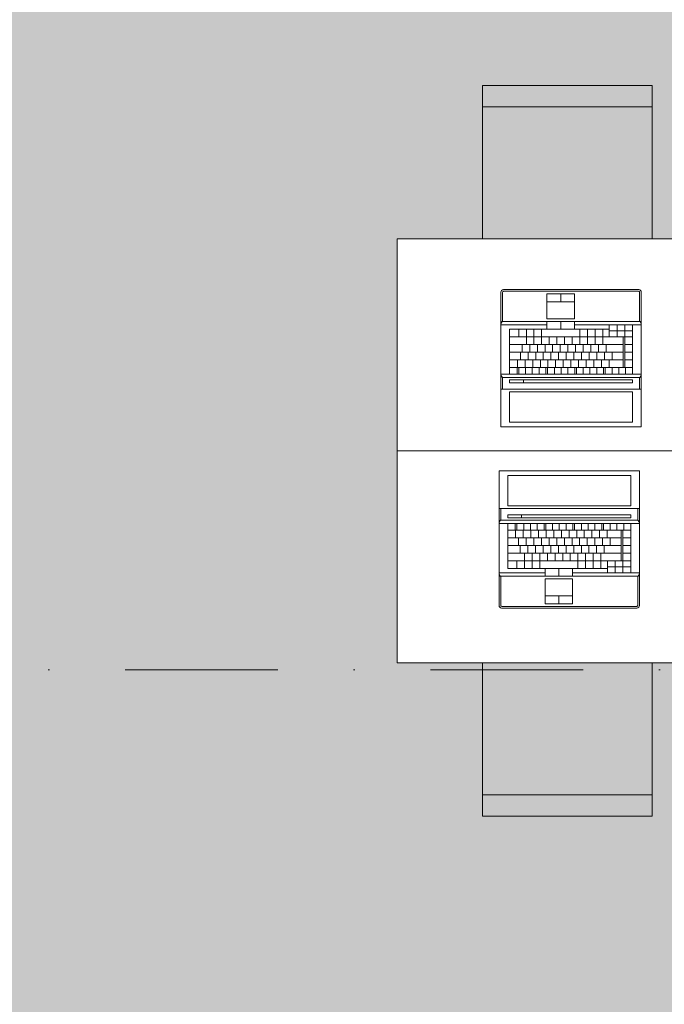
# Model space of a CAD drawing. Header units: millimetres. Extents: x 7523222 to 7678971, y 5352079 to 5786624.
# Tile 47 of 92: x 7566259 to 7567779, y 5769125 to 5771447. Entities that reach past the tile are written whole.
import ezdxf

# ---------------------------------------------------------------- set-up
doc = ezdxf.new("R2010")
doc.units = ezdxf.units.MM
doc.header["$MEASUREMENT"] = 0
doc.linetypes.add('Kropki i Kreski', pattern=[720, 360, -180, 0, -180])
doc.linetypes.add('Wipeout_Contour', pattern=[1000, 0, -1000])
for name, color, linetype in [('840-G Znaczniki PB', 7, 'Continuous'), ('Nowe_2025-08-14 Strefy', 7, 'Continuous'), ('Nowe_299-A Wymiary opisy PB', 7, 'Continuous'), ('Nowe_320-W Umeblowanie', 7, 'Continuous')]:
    doc.layers.add(name, color=color, linetype=linetype)
for name, color, linetype, lineweight, true_color in [('840-G Znaczniki PB_Nr_pióra__85', 7, 'Continuous', 13, 0x80c2ff), ('Nowe_2025-08-14 Strefy_Nr_pióra__234', 7, 'Continuous', 0, 0xe8e8e8), ('Nowe_299-A Wymiary opisy PB_Nr_pióra__45', 7, 'Continuous', 15, 0x40a5ff), ('Nowe_299-A Wymiary opisy PB_Nr_pióra__85', 7, 'Continuous', 13, 0x80c2ff)]:
    doc.layers.add(name, color=color, linetype=linetype, lineweight=lineweight, true_color=true_color)
doc.layers.add('Nowe_299-A Wymiary opisy PB_Nr_pióra__6', color=5, linetype='Continuous', lineweight=13)
doc.layers.add('Nowe_320-W Umeblowanie_Nr_pióra__2', color=8, linetype='Continuous', lineweight=13)
doc.styles.add('STYL_AUTOMATYCZNY_2', font='arial.ttf')
doc.dimstyles.new('STYL_AUTOMATYCZNY__1', dxfattribs={"dimtxt": 200, "dimasz": 95, "dimexe": 0.18, "dimexo": 0.0625, "dimgap": 0, "dimtad": 1, "dimdec": 1, "dimlfac": 0.1, "dimzin": 0, "dimdsep": 46, "dimtxsty": 'STYL_AUTOMATYCZNY_2', "dimblk": 'ARROWHEAD_2', "dimblk1": 'ARROWHEAD_2', "dimblk2": 'ARROWHEAD_2', "dimcen": 0.09, "dimclrd": 256, "dimclre": 256, "dimclrt": 5, "dimadec": 1, "dimazin": 0, "dimtfac": 1, "dimtdec": 4, "dimtmove": 0, "dimatfit": 3, "dimfxl": 0, "dimtolj": 1, "dimtzin": 0, "dimarcsym": 0})
doc.dimstyles.new('STYL_AUTOMATYCZNY__2', dxfattribs={"dimtxt": 200, "dimasz": 95, "dimexe": 0.18, "dimexo": 0.0625, "dimgap": 0, "dimtad": 1, "dimtih": 1, "dimtoh": 1, "dimdec": 1, "dimlfac": 0.1, "dimzin": 0, "dimdsep": 46, "dimtxsty": 'STYL_AUTOMATYCZNY_2', "dimblk": 'ARROWHEAD_2', "dimblk1": 'ARROWHEAD_2', "dimblk2": 'ARROWHEAD_2', "dimcen": 0.09, "dimclrd": 256, "dimclre": 256, "dimclrt": 5, "dimadec": 1, "dimazin": 0, "dimtfac": 1, "dimtdec": 4, "dimtmove": 0, "dimatfit": 3, "dimfxl": 0, "dimtolj": 1, "dimtzin": 0, "dimarcsym": 0})

# ---------------------------------------------------------------- blocks, each defined once
blk = doc.blocks.new('Biblioteka__8', base_point=(7556690.6, 5767524.6))
at = {"color": 254, "linetype": 'Wipeout_Contour', "lineweight": 0, "ltscale": 123630718.2130608}
blk.add_wipeout([(7547543, 5764885.4), (7559957.3, 5761392.5), (7560014.5, 5761595.8), (7563422.9, 5765680.5), (7569072.9, 5765680.5), (7569070.3, 5773058.8), (7565093.2, 5773058.8), (7565093.2, 5776112.5), (7563676.7, 5776112.5), (7563676.7, 5773058.8), (7551520.5, 5773058.8), (7549865, 5773043.1), (7547530.7, 5773043.1)], dxfattribs=at).dxf.layer = 'Nowe_2025-08-14 Strefy'
at = {"layer": 'Nowe_2025-08-14 Strefy_Nr_pióra__234', "linetype": 'Continuous', "lineweight": 0, "true_color": 0xe8e8e8}
h = blk.add_hatch(dxfattribs=at)
h.set_pattern_fill('Posadzka_z_cegieł_na_rąb', color=254, style=0, pattern_type=2)
h.set_pattern_definition([(0, (7555240.84, 5769835.6), (0, 499.98), [333.32, -166.66]), (0, (7555157.5, 5769918.94), (0, 499.98), [333.32, -166.66]), (0, (7555074.2, 5770002.27), (0, 499.98), [333.32, -166.66]), (0, (7554990.85, 5770085.6), (0, 499.98), [333.32, -166.66]), (0, (7554907.5, 5770168.93), (0, 499.98), [333.32, -166.66]), (0, (7554824.2, 5770252.26), (0, 499.98), [333.32, -166.66]), (90, (7555490.83, 5769835.6), (-499.98, 0), [333.32, -166.66]), (90, (7555407.5, 5769918.94), (-499.98, 0), [333.32, -166.66]), (90, (7555324.17, 5770002.27), (-499.98, 0), [333.32, -166.66]), (90, (7555240.84, 5770085.6), (-499.98, 0), [333.32, -166.66]), (90, (7555157.5, 5770168.93), (-499.98, 0), [333.32, -166.66]), (90, (7555074.2, 5770252.26), (-499.98, 0), [333.32, -166.66])])
h.paths.add_polyline_path([(7547543, 5764885.4), (7559957.3, 5761392.5), (7560014.5, 5761595.8), (7563422.9, 5765680.5), (7569072.9, 5765680.5), (7569070.3, 5773058.8), (7565093.2, 5773058.8), (7565093.2, 5776112.5), (7563676.7, 5776112.5), (7563676.7, 5773058.8), (7551520.5, 5773058.8), (7549865, 5773043.1), (7547530.7, 5773043.1)])
blk = doc.blocks.new('Krzesło szkolne 27[11]', base_point=(7567350.9, 5770881.9))
at = {"layer": 'Nowe_320-W Umeblowanie', "linetype": 'Continuous', "lineweight": 0, "true_color": 0xffffff}
blk.add_hatch(color=7, dxfattribs=at).paths.add_polyline_path([(7567350.9, 5770881.9), (7567750.9, 5770881.9), (7567750.9, 5771291.9), (7567350.9, 5771291.9)])
at = {"layer": 'Nowe_320-W Umeblowanie_Nr_pióra__2', "color": 8, "linetype": 'Continuous', "lineweight": 13}
blk.add_line((7567350.9, 5771241.9), (7567750.9, 5771241.9), dxfattribs=at)
at = {"layer": 'Nowe_320-W Umeblowanie_Nr_pióra__2', "color": 8, "linetype": 'Continuous', "lineweight": 13, "flags": 128}
blk.add_lwpolyline([(7567350.9, 5770881.9), (7567750.9, 5770881.9), (7567750.9, 5771291.9), (7567350.9, 5771291.9)], close=True, dxfattribs=at)
blk = doc.blocks.new('Krzesło szkolne 27[12]', base_point=(7567350.9, 5769979.1))
at = {"layer": 'Nowe_320-W Umeblowanie', "linetype": 'Continuous', "lineweight": 0, "true_color": 0xffffff}
blk.add_hatch(color=7, dxfattribs=at).paths.add_polyline_path([(7567350.9, 5769979.1), (7567350.9, 5769569.1), (7567750.9, 5769569.1), (7567750.9, 5769979.1)])
at = {"layer": 'Nowe_320-W Umeblowanie_Nr_pióra__2', "color": 8, "linetype": 'Continuous', "lineweight": 13}
blk.add_line((7567350.9, 5769619.1), (7567750.9, 5769619.1), dxfattribs=at)
at = {"layer": 'Nowe_320-W Umeblowanie_Nr_pióra__2', "color": 8, "linetype": 'Continuous', "lineweight": 13, "flags": 128}
blk.add_lwpolyline([(7567350.9, 5769979.1), (7567750.9, 5769979.1), (7567750.9, 5769569.1), (7567350.9, 5769569.1)], close=True, dxfattribs=at)
blk = doc.blocks.new('Biurko szkolne 27[49]', base_point=(7567984.8, 5770930.5))
at = {"color": 254, "linetype": 'Wipeout_Contour', "lineweight": 0, "ltscale": 38067061.64199864}
blk.add_wipeout([(7567984.8, 5770930.5), (7567149.2, 5770930.5), (7567149.2, 5770430.5), (7567984.8, 5770430.5)], dxfattribs=at).dxf.layer = 'Nowe_320-W Umeblowanie'
at = {"layer": 'Nowe_320-W Umeblowanie_Nr_pióra__2', "color": 8, "linetype": 'Continuous', "lineweight": 13, "flags": 128}
blk.add_lwpolyline([(7567984.8, 5770930.5), (7567149.2, 5770930.5), (7567149.2, 5770430.5), (7567984.8, 5770430.5)], close=True, dxfattribs=at)
blk = doc.blocks.new('Biurko szkolne 27[50]', base_point=(7567984.8, 5769930.5))
at = {"color": 254, "linetype": 'Wipeout_Contour', "lineweight": 0, "ltscale": 38065848.93532638}
blk.add_wipeout([(7567984.8, 5769930.5), (7567984.8, 5770430.5), (7567149.2, 5770430.5), (7567149.2, 5769930.5)], dxfattribs=at).dxf.layer = 'Nowe_320-W Umeblowanie'
at = {"layer": 'Nowe_320-W Umeblowanie_Nr_pióra__2', "color": 8, "linetype": 'Continuous', "lineweight": 13, "flags": 128}
blk.add_lwpolyline([(7567984.8, 5769930.5), (7567149.2, 5769930.5), (7567149.2, 5770430.5), (7567984.8, 5770430.5)], close=True, dxfattribs=at)
blk = doc.blocks.new('Laptop 27[51]', base_point=(7567389.8, 5770059.8))
at = {"color": 254, "linetype": 'Wipeout_Contour', "lineweight": 0, "ltscale": 114196962.6491451}
blk.add_wipeout([(7567389.8, 5770065.8), (7567389.8, 5770065.8), (7567391.5, 5770061.5), (7567395.8, 5770059.8), (7567395.8, 5770059.8), (7567714.8, 5770059.8), (7567714.8, 5770059.8), (7567719, 5770061.5), (7567720.8, 5770065.8), (7567720.8, 5770065.8), (7567720.8, 5770383.2), (7567389.8, 5770383.2)], dxfattribs=at).dxf.layer = 'Nowe_320-W Umeblowanie'
at = {"layer": 'Nowe_320-W Umeblowanie_Nr_pióra__2', "color": 8, "linetype": 'Continuous', "lineweight": 13}
for p, q in [((7567389.8, 5770382.8), (7567389.8, 5770383.1)), ((7567720.8, 5770383.1), (7567389.8, 5770383.1)), ((7567389.8, 5770381.8), (7567389.8, 5770382.8)), ((7567389.8, 5770380.5), (7567389.8, 5770381.8)), ((7567389.8, 5770379), (7567389.8, 5770380.5)), ((7567389.8, 5770377.4), (7567389.8, 5770379)), ((7567389.8, 5770376.2), (7567389.8, 5770377.4)), ((7567389.8, 5770375.4), (7567389.8, 5770376.2)), ((7567389.8, 5770065.8), (7567389.8, 5770375.4)), ((7567410.3, 5770372.3), (7567700.3, 5770372.3)), ((7567410.3, 5770300.5), (7567410.3, 5770372.3)), ((7567700.3, 5770372.3), (7567700.3, 5770300.5)), ((7567720.8, 5770382.8), (7567720.8, 5770383.1)), ((7567720.8, 5770381.8), (7567720.8, 5770382.8)), ((7567720.8, 5770380.5), (7567720.8, 5770381.8)), ((7567720.8, 5770379), (7567720.8, 5770380.5)), ((7567720.8, 5770377.4), (7567720.8, 5770379)), ((7567720.8, 5770376.2), (7567720.8, 5770377.4)), ((7567720.8, 5770375.4), (7567720.8, 5770376.2)), ((7567720.8, 5770065.8), (7567720.8, 5770375.4)), ((7567720.8, 5770294.8), (7567389.8, 5770294.8)), ((7567393.8, 5770294.8), (7567393.8, 5770266.8)), ((7567700.3, 5770300.5), (7567410.3, 5770300.5)), ((7567716.8, 5770266.8), (7567716.8, 5770294.8)), ((7567410.3, 5770279.8), (7567700.3, 5770279.8)), ((7567410.3, 5770272.8), (7567410.3, 5770279.8)), ((7567700.3, 5770272.8), (7567410.3, 5770272.8)), ((7567442.8, 5770272.8), (7567442.8, 5770279.8)), ((7567700.3, 5770279.8), (7567700.3, 5770272.8)), ((7567389.8, 5770259.6), (7567391, 5770264.1)), ((7567389.8, 5770258.8), (7567389.8, 5770259.6)), ((7567389.8, 5770258.8), (7567410.3, 5770258.8)), ((7567391, 5770264.1), (7567392.4, 5770266.5)), ((7567393.2, 5770266.8), (7567392.4, 5770266.5)), ((7567716.8, 5770266.8), (7567393.2, 5770266.8)), ((7567410.3, 5770258.8), (7567700.3, 5770258.8)), ((7567410.3, 5770152.8), (7567410.3, 5770258.8)), ((7567427.8, 5770243.3), (7567427.8, 5770258.8)), ((7567431.8, 5770243.3), (7567431.8, 5770258.8)), ((7567447.8, 5770243.3), (7567447.8, 5770258.8)), ((7567463.8, 5770243.3), (7567463.8, 5770258.8)), ((7567479.8, 5770243.3), (7567479.8, 5770258.8)), ((7567495.8, 5770243.3), (7567495.8, 5770258.8)), ((7567499.8, 5770243.3), (7567499.8, 5770258.8)), ((7567515.8, 5770243.3), (7567515.8, 5770258.8)), ((7567531.8, 5770243.3), (7567531.8, 5770258.8)), ((7567547.8, 5770243.3), (7567547.8, 5770258.8)), ((7567563.8, 5770243.3), (7567563.8, 5770258.8)), ((7567567.8, 5770243.3), (7567567.8, 5770258.8)), ((7567583.8, 5770243.3), (7567583.8, 5770258.8)), ((7567599.8, 5770243.3), (7567599.8, 5770258.8)), ((7567615.8, 5770243.3), (7567615.8, 5770258.8)), ((7567631.8, 5770243.3), (7567631.8, 5770258.8)), ((7567635.8, 5770243.3), (7567635.8, 5770258.8)), ((7567651.8, 5770243.3), (7567651.8, 5770258.8)), ((7567667.8, 5770243.3), (7567667.8, 5770258.8)), ((7567683.8, 5770243.3), (7567683.8, 5770258.8)), ((7567700.3, 5770258.8), (7567720.8, 5770258.8)), ((7567700.3, 5770258.8), (7567700.3, 5770142.8)), ((7567717.3, 5770266.8), (7567718.1, 5770266.5)), ((7567718.1, 5770266.5), (7567719.6, 5770264.1)), ((7567719.6, 5770264.1), (7567720.7, 5770259.6)), ((7567720.8, 5770258.8), (7567720.7, 5770259.6)), ((7567410.3, 5770243.3), (7567700.3, 5770243.3)), ((7567410.3, 5770225.3), (7567677.8, 5770225.3)), ((7567428.8, 5770225.3), (7567428.8, 5770243.3)), ((7567435.8, 5770207.3), (7567435.8, 5770225.3)), ((7567446.8, 5770225.3), (7567446.8, 5770243.3)), ((7567453.8, 5770207.3), (7567453.8, 5770225.3)), ((7567464.8, 5770225.3), (7567464.8, 5770243.3)), ((7567471.8, 5770207.3), (7567471.8, 5770225.3)), ((7567482.8, 5770225.3), (7567482.8, 5770243.3)), ((7567489.8, 5770207.3), (7567489.8, 5770225.3)), ((7567500.8, 5770225.3), (7567500.8, 5770243.3)), ((7567507.8, 5770207.3), (7567507.8, 5770225.3)), ((7567518.8, 5770225.3), (7567518.8, 5770243.3)), ((7567525.8, 5770207.3), (7567525.8, 5770225.3)), ((7567536.8, 5770225.3), (7567536.8, 5770243.3)), ((7567543.8, 5770207.3), (7567543.8, 5770225.3)), ((7567554.8, 5770225.3), (7567554.8, 5770243.3)), ((7567561.8, 5770207.3), (7567561.8, 5770225.3)), ((7567572.8, 5770225.3), (7567572.8, 5770243.3)), ((7567579.8, 5770207.3), (7567579.8, 5770225.3)), ((7567590.8, 5770225.3), (7567590.8, 5770243.3)), ((7567597.8, 5770207.3), (7567597.8, 5770225.3)), ((7567608.8, 5770225.3), (7567608.8, 5770243.3)), ((7567615.8, 5770207.3), (7567615.8, 5770225.3)), ((7567626.8, 5770225.3), (7567626.8, 5770243.3)), ((7567633.8, 5770207.3), (7567633.8, 5770225.3)), ((7567644.8, 5770225.3), (7567644.8, 5770243.3)), ((7567651.8, 5770207.3), (7567651.8, 5770225.3)), ((7567677.8, 5770171.3), (7567677.8, 5770243.3)), ((7567681.8, 5770171.3), (7567681.8, 5770243.3)), ((7567681.8, 5770225.3), (7567700.3, 5770225.3)), ((7567410.3, 5770207.3), (7567677.8, 5770207.3)), ((7567439.8, 5770189.3), (7567439.8, 5770207.3)), ((7567457.8, 5770189.3), (7567457.8, 5770207.3)), ((7567475.8, 5770189.3), (7567475.8, 5770207.3)), ((7567493.8, 5770189.3), (7567493.8, 5770207.3)), ((7567511.8, 5770189.3), (7567511.8, 5770207.3)), ((7567529.8, 5770189.3), (7567529.8, 5770207.3)), ((7567547.8, 5770189.3), (7567547.8, 5770207.3)), ((7567565.8, 5770189.3), (7567565.8, 5770207.3)), ((7567583.8, 5770189.3), (7567583.8, 5770207.3)), ((7567601.8, 5770189.3), (7567601.8, 5770207.3)), ((7567619.8, 5770189.3), (7567619.8, 5770207.3)), ((7567637.8, 5770189.3), (7567637.8, 5770207.3)), ((7567681.8, 5770207.3), (7567700.3, 5770207.3)), ((7567410.3, 5770189.3), (7567677.8, 5770189.3)), ((7567449.8, 5770152.8), (7567449.8, 5770189.3)), ((7567467.8, 5770152.8), (7567467.8, 5770189.3)), ((7567485.8, 5770152.8), (7567485.8, 5770189.3)), ((7567503.8, 5770171.3), (7567503.8, 5770189.3)), ((7567521.8, 5770171.3), (7567521.8, 5770189.3)), ((7567539.8, 5770171.3), (7567539.8, 5770189.3)), ((7567557.8, 5770171.3), (7567557.8, 5770189.3)), ((7567575.8, 5770152.8), (7567575.8, 5770189.3)), ((7567593.8, 5770152.8), (7567593.8, 5770189.3)), ((7567611.8, 5770152.8), (7567611.8, 5770189.3)), ((7567629.8, 5770152.8), (7567629.8, 5770189.3)), ((7567681.8, 5770189.3), (7567700.3, 5770189.3)), ((7567410.3, 5770171.3), (7567700.3, 5770171.3)), ((7567645.3, 5770152.8), (7567410.3, 5770152.8)), ((7567431.8, 5770152.8), (7567431.8, 5770171.3)), ((7567498.3, 5770142.8), (7567498.3, 5770152.8)), ((7567530.8, 5770134.8), (7567530.8, 5770152.8)), ((7567563.3, 5770152.8), (7567563.3, 5770142.8)), ((7567645.3, 5770171.3), (7567645.3, 5770142.8)), ((7567645.3, 5770157.3), (7567700.3, 5770157.3)), ((7567645.3, 5770142.8), (7567645.3, 5770152.8)), ((7567663.8, 5770142.8), (7567663.8, 5770171.3)), ((7567681.8, 5770142.8), (7567681.8, 5770171.3)), ((7567389.8, 5770142.8), (7567498.3, 5770142.8)), ((7567389.8, 5770142.8), (7567389.8, 5770141.9)), ((7567389.8, 5770141.9), (7567391, 5770137.5)), ((7567391, 5770137.5), (7567392.4, 5770135.1)), ((7567392.4, 5770135.1), (7567393.2, 5770134.8)), ((7567393.2, 5770134.8), (7567498.3, 5770134.8)), ((7567393.8, 5770134.8), (7567393.8, 5770066.2)), ((7567498.3, 5770142.8), (7567498.3, 5770134.8)), ((7567563.3, 5770134.8), (7567498.3, 5770134.8)), ((7567498.3, 5770128.8), (7567498.3, 5770069.8)), ((7567563.3, 5770128.8), (7567498.3, 5770128.8)), ((7567563.3, 5770142.8), (7567645.3, 5770142.8)), ((7567563.3, 5770142.8), (7567563.3, 5770134.8)), ((7567563.3, 5770134.8), (7567717.3, 5770134.8)), ((7567563.3, 5770069.8), (7567563.3, 5770128.8)), ((7567700.3, 5770142.8), (7567645.3, 5770142.8)), ((7567700.3, 5770142.8), (7567720.8, 5770142.8)), ((7567716.8, 5770066.2), (7567716.8, 5770134.8)), ((7567717.3, 5770134.8), (7567718.1, 5770135.1)), ((7567718.1, 5770135.1), (7567719.6, 5770137.5)), ((7567719.6, 5770137.5), (7567720.7, 5770141.9)), ((7567720.7, 5770141.9), (7567720.8, 5770142.8)), ((7567563.3, 5770088.3), (7567498.3, 5770088.3)), ((7567530.8, 5770088.3), (7567530.8, 5770069.8)), ((7567389.8, 5770065.8), (7567390.2, 5770063.5)), ((7567390.2, 5770063.5), (7567391.5, 5770061.5)), ((7567391.5, 5770061.5), (7567393.5, 5770060.2)), ((7567393.5, 5770060.2), (7567395.8, 5770059.8)), ((7567393.8, 5770066.2), (7567394, 5770065)), ((7567394, 5770065), (7567394.4, 5770064.4)), ((7567394.4, 5770064.4), (7567395, 5770064)), ((7567395, 5770064), (7567396.2, 5770063.8)), ((7567395.8, 5770059.8), (7567714.8, 5770059.8)), ((7567396.2, 5770063.8), (7567714.4, 5770063.8)), ((7567498.3, 5770069.8), (7567563.3, 5770069.8)), ((7567714.4, 5770063.8), (7567715.5, 5770064)), ((7567714.8, 5770059.8), (7567717.1, 5770060.2)), ((7567715.5, 5770064), (7567716.1, 5770064.4)), ((7567716.1, 5770064.4), (7567716.5, 5770065)), ((7567716.5, 5770065), (7567716.8, 5770066.2)), ((7567717.1, 5770060.2), (7567719, 5770061.5)), ((7567719, 5770061.5), (7567720.3, 5770063.5)), ((7567720.3, 5770063.5), (7567720.8, 5770065.8))]:
    blk.add_line(p, q, dxfattribs=at)
blk = doc.blocks.new('Laptop 27[52]', base_point=(7567394.1, 5770810.6))
at = {"color": 254, "linetype": 'Wipeout_Contour', "lineweight": 0, "ltscale": 114201653.8258097}
blk.add_wipeout([(7567394.1, 5770804.6), (7567394.1, 5770487.2), (7567725.1, 5770487.2), (7567725.1, 5770804.6), (7567725.1, 5770804.6), (7567723.3, 5770808.8), (7567719.1, 5770810.6), (7567719.1, 5770810.6), (7567400.1, 5770810.6), (7567400.1, 5770810.6), (7567395.8, 5770808.8)], dxfattribs=at).dxf.layer = 'Nowe_320-W Umeblowanie'
at = {"layer": 'Nowe_320-W Umeblowanie_Nr_pióra__2', "color": 8, "linetype": 'Continuous', "lineweight": 13}
for p, q in [((7567394.1, 5770804.6), (7567394.5, 5770806.9)), ((7567394.1, 5770804.6), (7567394.1, 5770494.9)), ((7567394.5, 5770806.9), (7567395.8, 5770808.8)), ((7567395.8, 5770808.8), (7567397.8, 5770810.1)), ((7567397.8, 5770810.1), (7567400.1, 5770810.6)), ((7567398.1, 5770804.2), (7567398.3, 5770805.3)), ((7567398.1, 5770735.6), (7567398.1, 5770804.2)), ((7567398.3, 5770805.3), (7567398.7, 5770805.9)), ((7567398.7, 5770805.9), (7567399.3, 5770806.3)), ((7567399.3, 5770806.3), (7567400.5, 5770806.6)), ((7567400.1, 5770810.6), (7567719.1, 5770810.6)), ((7567400.5, 5770806.6), (7567718.7, 5770806.6)), ((7567718.7, 5770806.6), (7567719.8, 5770806.3)), ((7567719.1, 5770810.6), (7567721.4, 5770810.1)), ((7567719.8, 5770806.3), (7567720.4, 5770805.9)), ((7567720.4, 5770805.9), (7567720.8, 5770805.3)), ((7567720.8, 5770805.3), (7567721.1, 5770804.2)), ((7567721.1, 5770804.2), (7567721.1, 5770735.6)), ((7567721.4, 5770810.1), (7567723.3, 5770808.8)), ((7567723.3, 5770808.8), (7567724.6, 5770806.9)), ((7567724.6, 5770806.9), (7567725.1, 5770804.6)), ((7567725.1, 5770804.6), (7567725.1, 5770494.9)), ((7567502.6, 5770741.6), (7567502.6, 5770800.6)), ((7567502.6, 5770800.6), (7567567.6, 5770800.6)), ((7567567.6, 5770782.1), (7567502.6, 5770782.1)), ((7567535.1, 5770782.1), (7567535.1, 5770800.6)), ((7567567.6, 5770800.6), (7567567.6, 5770741.6)), ((7567394.2, 5770728.5), (7567395.3, 5770732.9)), ((7567395.3, 5770732.9), (7567396.7, 5770735.3)), ((7567396.7, 5770735.3), (7567397.5, 5770735.6)), ((7567397.5, 5770735.6), (7567502.6, 5770735.6)), ((7567567.6, 5770741.6), (7567502.6, 5770741.6)), ((7567502.6, 5770727.6), (7567502.6, 5770735.6)), ((7567567.6, 5770735.6), (7567502.6, 5770735.6)), ((7567535.1, 5770735.6), (7567535.1, 5770717.6)), ((7567567.6, 5770727.6), (7567567.6, 5770735.6)), ((7567567.6, 5770735.6), (7567721.7, 5770735.6)), ((7567721.7, 5770735.6), (7567722.4, 5770735.3)), ((7567722.4, 5770735.3), (7567723.9, 5770732.9)), ((7567723.9, 5770732.9), (7567725, 5770728.5)), ((7567394.1, 5770727.6), (7567394.2, 5770728.5)), ((7567394.1, 5770727.6), (7567502.6, 5770727.6)), ((7567649.6, 5770717.6), (7567414.6, 5770717.6)), ((7567414.6, 5770717.6), (7567414.6, 5770611.6)), ((7567436.1, 5770717.6), (7567436.1, 5770699.1)), ((7567454.1, 5770717.6), (7567454.1, 5770681.1)), ((7567472.1, 5770717.6), (7567472.1, 5770681.1)), ((7567490.1, 5770717.6), (7567490.1, 5770681.1)), ((7567502.6, 5770727.6), (7567502.6, 5770717.6)), ((7567567.6, 5770727.6), (7567649.6, 5770727.6)), ((7567567.6, 5770717.6), (7567567.6, 5770727.6)), ((7567580.1, 5770717.6), (7567580.1, 5770681.1)), ((7567598.1, 5770717.6), (7567598.1, 5770681.1)), ((7567616.1, 5770717.6), (7567616.1, 5770681.1)), ((7567634.1, 5770717.6), (7567634.1, 5770681.1)), ((7567704.6, 5770727.6), (7567649.6, 5770727.6)), ((7567649.6, 5770727.6), (7567649.6, 5770717.6)), ((7567649.6, 5770699.1), (7567649.6, 5770727.6)), ((7567649.6, 5770713.1), (7567704.6, 5770713.1)), ((7567668.1, 5770727.6), (7567668.1, 5770699.1)), ((7567686.1, 5770727.6), (7567686.1, 5770699.1)), ((7567704.6, 5770611.6), (7567704.6, 5770727.6)), ((7567704.6, 5770727.6), (7567725.1, 5770727.6)), ((7567725, 5770728.5), (7567725.1, 5770727.6)), ((7567414.6, 5770699.1), (7567704.6, 5770699.1)), ((7567508.1, 5770699.1), (7567508.1, 5770681.1)), ((7567526.1, 5770699.1), (7567526.1, 5770681.1)), ((7567544.1, 5770699.1), (7567544.1, 5770681.1)), ((7567562.1, 5770699.1), (7567562.1, 5770681.1)), ((7567682.1, 5770699.1), (7567682.1, 5770627.1)), ((7567686.1, 5770699.1), (7567686.1, 5770627.1)), ((7567414.6, 5770681.1), (7567682.1, 5770681.1)), ((7567414.6, 5770663.1), (7567682.1, 5770663.1)), ((7567440.1, 5770663.1), (7567440.1, 5770645.1)), ((7567444.1, 5770681.1), (7567444.1, 5770663.1)), ((7567458.1, 5770663.1), (7567458.1, 5770645.1)), ((7567462.1, 5770681.1), (7567462.1, 5770663.1)), ((7567476.1, 5770663.1), (7567476.1, 5770645.1)), ((7567480.1, 5770681.1), (7567480.1, 5770663.1)), ((7567494.1, 5770663.1), (7567494.1, 5770645.1)), ((7567498.1, 5770681.1), (7567498.1, 5770663.1)), ((7567512.1, 5770663.1), (7567512.1, 5770645.1)), ((7567516.1, 5770681.1), (7567516.1, 5770663.1)), ((7567530.1, 5770663.1), (7567530.1, 5770645.1)), ((7567534.1, 5770681.1), (7567534.1, 5770663.1)), ((7567548.1, 5770663.1), (7567548.1, 5770645.1)), ((7567552.1, 5770681.1), (7567552.1, 5770663.1)), ((7567566.1, 5770663.1), (7567566.1, 5770645.1)), ((7567570.1, 5770681.1), (7567570.1, 5770663.1)), ((7567584.1, 5770663.1), (7567584.1, 5770645.1)), ((7567588.1, 5770681.1), (7567588.1, 5770663.1)), ((7567602.1, 5770663.1), (7567602.1, 5770645.1)), ((7567606.1, 5770681.1), (7567606.1, 5770663.1)), ((7567620.1, 5770663.1), (7567620.1, 5770645.1)), ((7567624.1, 5770681.1), (7567624.1, 5770663.1)), ((7567638.1, 5770663.1), (7567638.1, 5770645.1)), ((7567642.1, 5770681.1), (7567642.1, 5770663.1)), ((7567656.1, 5770663.1), (7567656.1, 5770645.1)), ((7567686.1, 5770681.1), (7567704.6, 5770681.1)), ((7567686.1, 5770663.1), (7567704.6, 5770663.1)), ((7567414.6, 5770645.1), (7567682.1, 5770645.1)), ((7567433.1, 5770645.1), (7567433.1, 5770627.1)), ((7567451.1, 5770645.1), (7567451.1, 5770627.1)), ((7567469.1, 5770645.1), (7567469.1, 5770627.1)), ((7567487.1, 5770645.1), (7567487.1, 5770627.1)), ((7567505.1, 5770645.1), (7567505.1, 5770627.1)), ((7567523.1, 5770645.1), (7567523.1, 5770627.1)), ((7567541.1, 5770645.1), (7567541.1, 5770627.1)), ((7567559.1, 5770645.1), (7567559.1, 5770627.1)), ((7567577.1, 5770645.1), (7567577.1, 5770627.1)), ((7567595.1, 5770645.1), (7567595.1, 5770627.1)), ((7567613.1, 5770645.1), (7567613.1, 5770627.1)), ((7567631.1, 5770645.1), (7567631.1, 5770627.1)), ((7567649.1, 5770645.1), (7567649.1, 5770627.1)), ((7567686.1, 5770645.1), (7567704.6, 5770645.1)), ((7567414.6, 5770627.1), (7567704.6, 5770627.1)), ((7567432.1, 5770627.1), (7567432.1, 5770611.6)), ((7567436.1, 5770627.1), (7567436.1, 5770611.6)), ((7567452.1, 5770627.1), (7567452.1, 5770611.6)), ((7567468.1, 5770627.1), (7567468.1, 5770611.6)), ((7567484.1, 5770627.1), (7567484.1, 5770611.6)), ((7567500.1, 5770627.1), (7567500.1, 5770611.6)), ((7567504.1, 5770627.1), (7567504.1, 5770611.6)), ((7567520.1, 5770627.1), (7567520.1, 5770611.6)), ((7567536.1, 5770627.1), (7567536.1, 5770611.6)), ((7567552.1, 5770627.1), (7567552.1, 5770611.6)), ((7567568.1, 5770627.1), (7567568.1, 5770611.6)), ((7567572.1, 5770627.1), (7567572.1, 5770611.6)), ((7567588.1, 5770627.1), (7567588.1, 5770611.6)), ((7567604.1, 5770627.1), (7567604.1, 5770611.6)), ((7567620.1, 5770627.1), (7567620.1, 5770611.6)), ((7567636.1, 5770627.1), (7567636.1, 5770611.6)), ((7567640.1, 5770627.1), (7567640.1, 5770611.6)), ((7567656.1, 5770627.1), (7567656.1, 5770611.6)), ((7567672.1, 5770627.1), (7567672.1, 5770611.6)), ((7567688.1, 5770627.1), (7567688.1, 5770611.6)), ((7567394.1, 5770611.6), (7567414.6, 5770611.6)), ((7567394.1, 5770611.6), (7567394.2, 5770610.7)), ((7567394.2, 5770610.7), (7567395.3, 5770606.3)), ((7567395.3, 5770606.3), (7567396.7, 5770603.9)), ((7567397.5, 5770603.6), (7567396.7, 5770603.9)), ((7567721.1, 5770603.6), (7567397.5, 5770603.6)), ((7567398.1, 5770575.6), (7567398.1, 5770603.6)), ((7567414.6, 5770611.6), (7567704.6, 5770611.6)), ((7567414.6, 5770597.6), (7567414.6, 5770590.6)), ((7567704.6, 5770597.6), (7567414.6, 5770597.6)), ((7567447.1, 5770597.6), (7567447.1, 5770590.6)), ((7567704.6, 5770611.6), (7567725.1, 5770611.6)), ((7567704.6, 5770590.6), (7567704.6, 5770597.6)), ((7567721.1, 5770603.6), (7567721.1, 5770575.6)), ((7567721.7, 5770603.6), (7567722.4, 5770603.9)), ((7567722.4, 5770603.9), (7567723.9, 5770606.3)), ((7567723.9, 5770606.3), (7567725, 5770610.7)), ((7567725.1, 5770611.6), (7567725, 5770610.7)), ((7567725.1, 5770575.6), (7567394.1, 5770575.6)), ((7567414.6, 5770590.6), (7567704.6, 5770590.6)), ((7567704.6, 5770569.8), (7567414.6, 5770569.8)), ((7567414.6, 5770569.8), (7567414.6, 5770498)), ((7567704.6, 5770498), (7567704.6, 5770569.8)), ((7567394.1, 5770494.9), (7567394.1, 5770494.1)), ((7567394.1, 5770494.1), (7567394.1, 5770492.9)), ((7567394.1, 5770492.9), (7567394.1, 5770491.4)), ((7567394.1, 5770491.4), (7567394.1, 5770489.8)), ((7567394.1, 5770489.8), (7567394.1, 5770488.5)), ((7567394.1, 5770488.5), (7567394.1, 5770487.6)), ((7567394.1, 5770487.6), (7567394.1, 5770487.2)), ((7567725.1, 5770487.2), (7567394.1, 5770487.2)), ((7567414.6, 5770498), (7567704.6, 5770498)), ((7567725.1, 5770494.9), (7567725.1, 5770494.1)), ((7567725.1, 5770494.1), (7567725.1, 5770492.9)), ((7567725.1, 5770492.9), (7567725.1, 5770491.4)), ((7567725.1, 5770491.4), (7567725.1, 5770489.8)), ((7567725.1, 5770489.8), (7567725.1, 5770488.5)), ((7567725.1, 5770488.5), (7567725.1, 5770487.6)), ((7567725.1, 5770487.6), (7567725.1, 5770487.2))]:
    blk.add_line(p, q, dxfattribs=at)
blk = doc.blocks.new('*D278', base_point=(6982742.1, 5361781.8))
at = {"layer": 'Nowe_299-A Wymiary opisy PB_Nr_pióra__45', "color": 161, "linetype": 'Continuous', "lineweight": 15, "true_color": 0x40a5ff}
for p, q in [((7524916.3, 5758993), (7524844.1, 5758868)), ((7569194.2, 5758868), (7569266.4, 5758993))]:
    blk.add_line(p, q, dxfattribs=at)
at = {"layer": 'Nowe_299-A Wymiary opisy PB_Nr_pióra__85', "color": 151, "linetype": 'Continuous', "lineweight": 13, "true_color": 0x80c2ff}
for p, q in [((7524880.2, 5758836.7), (7524880.2, 5759024.2)), ((7569230.3, 5758836.7), (7569230.3, 5759024.2)), ((7524819, 5758930.5), (7524880.2, 5758930.5)), ((7524880.2, 5758930.5), (7569230.3, 5758930.5)), ((7569230.3, 5758930.5), (7569291.4, 5758930.5))]:
    blk.add_line(p, q, dxfattribs=at)
at = {"layer": 'Nowe_299-A Wymiary opisy PB_Nr_pióra__6', "color": 5, "lineweight": 13, "insert": (7546712, 5758970.5), "char_height": 200, "attachment_point": 7, "style": 'STYL_AUTOMATYCZNY_2'}
blk.add_mtext('\\A1;{\\pql;\\fArial|b0|i0|c238|p0;\\W1.000000;4\xa0435}', dxfattribs=at)
blk = doc.blocks.new('ARROWHEAD_2')
at = {"color": 0, "linetype": 'Continuous', "lineweight": 0}
for p, q in [((-0.378, -0.655), (0.378, 0.655)), ((0, 0), (-1, 0))]:
    blk.add_line(p, q, dxfattribs=at)
blk = doc.blocks.new('*D302', base_point=(6982742.1, 5361781.8))
at = {"layer": 'Nowe_299-A Wymiary opisy PB_Nr_pióra__45', "color": 161, "linetype": 'Continuous', "lineweight": 15, "true_color": 0x40a5ff}
for p, q in [((7563596.8, 5781305.8), (7563524.7, 5781180.8)), ((7568884.2, 5781180.8), (7568956.4, 5781305.8))]:
    blk.add_line(p, q, dxfattribs=at)
at = {"layer": 'Nowe_299-A Wymiary opisy PB_Nr_pióra__85', "color": 151, "linetype": 'Continuous', "lineweight": 13, "true_color": 0x80c2ff}
for p, q in [((7563560.7, 5781149.5), (7563560.7, 5781337)), ((7568920.3, 5781149.5), (7568920.3, 5781337)), ((7563560.7, 5781243.3), (7568920.3, 5781243.3)), ((7568920.3, 5781243.3), (7568981.4, 5781243.3))]:
    blk.add_line(p, q, dxfattribs=at)
at = {"layer": 'Nowe_299-A Wymiary opisy PB_Nr_pióra__6', "color": 5, "lineweight": 13, "insert": (7566011.7, 5781283.3), "char_height": 200, "attachment_point": 7, "style": 'STYL_AUTOMATYCZNY_2'}
blk.add_mtext('\\A1;{\\pql;\\fArial|b0|i0|c238|p0;\\W1.000000;536}', dxfattribs=at)
blk = doc.blocks.new('*D303', base_point=(6982742.1, 5361781.8))
at = {"layer": 'Nowe_299-A Wymiary opisy PB_Nr_pióra__45', "color": 161, "linetype": 'Continuous', "lineweight": 15, "true_color": 0x40a5ff}
for p, q in [((7524916.3, 5780885.3), (7524844.1, 5780760.3)), ((7569194.2, 5780760.3), (7569266.4, 5780885.3))]:
    blk.add_line(p, q, dxfattribs=at)
at = {"layer": 'Nowe_299-A Wymiary opisy PB_Nr_pióra__85', "color": 151, "linetype": 'Continuous', "lineweight": 13, "true_color": 0x80c2ff}
for p, q in [((7524880.2, 5780729.1), (7524880.2, 5780916.6)), ((7569230.3, 5780729.1), (7569230.3, 5780916.6)), ((7524819, 5780822.8), (7524880.2, 5780822.8)), ((7524880.2, 5780822.8), (7569230.3, 5780822.8)), ((7569230.3, 5780822.8), (7569291.4, 5780822.8))]:
    blk.add_line(p, q, dxfattribs=at)
at = {"layer": 'Nowe_299-A Wymiary opisy PB_Nr_pióra__6', "color": 5, "lineweight": 13, "insert": (7546712, 5780862.8), "char_height": 200, "attachment_point": 7, "style": 'STYL_AUTOMATYCZNY_2'}
blk.add_mtext('\\A1;{\\pql;\\fArial|b0|i0|c238|p0;\\W1.000000;4\xa0435}', dxfattribs=at)
blk = doc.blocks.new('*D307', base_point=(6982742.1, 5361781.8))
at = {"layer": 'Nowe_299-A Wymiary opisy PB_Nr_pióra__45', "color": 161, "linetype": 'Continuous', "lineweight": 15, "true_color": 0x40a5ff}
for p, q in [((7545596, 5780443.6), (7545523.8, 5780318.6)), ((7569194.2, 5780318.6), (7569266.4, 5780443.6))]:
    blk.add_line(p, q, dxfattribs=at)
at = {"layer": 'Nowe_299-A Wymiary opisy PB_Nr_pióra__85', "color": 151, "linetype": 'Continuous', "lineweight": 13, "true_color": 0x80c2ff}
for p, q in [((7545559.9, 5780287.4), (7545559.9, 5780474.9)), ((7569230.3, 5780287.4), (7569230.3, 5780474.9)), ((7545559.9, 5780381.1), (7569230.3, 5780381.1)), ((7569230.3, 5780381.1), (7569291.4, 5780381.1))]:
    blk.add_line(p, q, dxfattribs=at)
at = {"layer": 'Nowe_299-A Wymiary opisy PB_Nr_pióra__6', "color": 5, "lineweight": 13, "insert": (7557051.9, 5780421.1), "char_height": 200, "attachment_point": 7, "style": 'STYL_AUTOMATYCZNY_2'}
blk.add_mtext('\\A1;{\\pql;\\fArial|b0|i0|c238|p0;\\W1.000000;2\xa0367}', dxfattribs=at)
blk = doc.blocks.new('*D313', base_point=(6982742.1, 5361781.8))
at = {"layer": 'Nowe_299-A Wymiary opisy PB_Nr_pióra__45', "color": 161, "linetype": 'Continuous', "lineweight": 15, "true_color": 0x40a5ff}
for p, q in [((7563596.8, 5780001.9), (7563524.7, 5779876.9)), ((7569194.2, 5779876.9), (7569266.4, 5780001.9))]:
    blk.add_line(p, q, dxfattribs=at)
at = {"layer": 'Nowe_299-A Wymiary opisy PB_Nr_pióra__85', "color": 151, "linetype": 'Continuous', "lineweight": 13, "true_color": 0x80c2ff}
for p, q in [((7563560.7, 5779845.6), (7563560.7, 5780033.1)), ((7569230.3, 5779845.6), (7569230.3, 5780033.1)), ((7563560.7, 5779939.4), (7569230.3, 5779939.4)), ((7569230.3, 5779939.4), (7569291.4, 5779939.4))]:
    blk.add_line(p, q, dxfattribs=at)
at = {"layer": 'Nowe_299-A Wymiary opisy PB_Nr_pióra__6', "color": 5, "lineweight": 13, "insert": (7566166.7, 5779979.4), "char_height": 200, "attachment_point": 7, "style": 'STYL_AUTOMATYCZNY_2'}
blk.add_mtext('\\A1;{\\pql;\\fArial|b0|i0|c238|p0;\\W1.000000;567}', dxfattribs=at)
blk = doc.blocks.new('*D317', base_point=(6982742.1, 5361781.8))
at = {"layer": 'Nowe_299-A Wymiary opisy PB_Nr_pióra__45', "color": 161, "linetype": 'Continuous', "lineweight": 15, "true_color": 0x40a5ff}
for p, q in [((7534815.3, 5773211.9), (7534940.3, 5773139.7)), ((7534815.3, 5767801.6), (7534940.3, 5767729.5))]:
    blk.add_line(p, q, dxfattribs=at)
at = {"layer": 'Nowe_299-A Wymiary opisy PB_Nr_pióra__85', "color": 151, "linetype": 'Continuous', "lineweight": 13, "true_color": 0x80c2ff}
for p, q in [((7534971.5, 5773175.8), (7534784, 5773175.8)), ((7534877.8, 5767765.5), (7534877.8, 5773175.8)), ((7534971.5, 5767765.5), (7534784, 5767765.5))]:
    blk.add_line(p, q, dxfattribs=at)
at = {"layer": 'Nowe_299-A Wymiary opisy PB_Nr_pióra__6', "color": 5, "lineweight": 13, "insert": (7534837.8, 5770241.9), "char_height": 200, "attachment_point": 7, "rotation": 90, "style": 'STYL_AUTOMATYCZNY_2'}
blk.add_mtext('\\A1;{\\pql;\\fArial|b0|i0|c238|p0;\\W1.000000;541}', dxfattribs=at)
blk = doc.blocks.new('*D319', base_point=(6982742.1, 5361781.8))
at = {"layer": 'Nowe_299-A Wymiary opisy PB_Nr_pióra__45', "color": 161, "linetype": 'Continuous', "lineweight": 15, "true_color": 0x40a5ff}
for p, q in [((7535428, 5779409.5), (7535303, 5779481.7)), ((7535303, 5760261.7), (7535428, 5760189.5))]:
    blk.add_line(p, q, dxfattribs=at)
at = {"layer": 'Nowe_299-A Wymiary opisy PB_Nr_pióra__85', "color": 151, "linetype": 'Continuous', "lineweight": 13, "true_color": 0x80c2ff}
for p, q in [((7535365.5, 5779445.6), (7535365.5, 5779506.7)), ((7535459.3, 5779445.6), (7535271.8, 5779445.6)), ((7535365.5, 5760225.6), (7535365.5, 5779445.6)), ((7535459.3, 5760225.6), (7535271.8, 5760225.6)), ((7535365.5, 5760164.5), (7535365.5, 5760225.6))]:
    blk.add_line(p, q, dxfattribs=at)
at = {"layer": 'Nowe_299-A Wymiary opisy PB_Nr_pióra__6', "color": 5, "lineweight": 13, "insert": (7535325.5, 5769492.4), "char_height": 200, "attachment_point": 7, "rotation": 90, "style": 'STYL_AUTOMATYCZNY_2'}
blk.add_mtext('\\A1;{\\pql;\\fArial|b0|i0|c238|p0;\\W1.000000;1\xa0922}', dxfattribs=at)
blk = doc.blocks.new('*D337', base_point=(6982742.1, 5361781.8))
at = {"layer": 'Nowe_299-A Wymiary opisy PB_Nr_pióra__45', "color": 161, "linetype": 'Continuous', "lineweight": 15, "true_color": 0x40a5ff}
for p, q in [((7565515.5, 5773091.7), (7565640.5, 5773019.5)), ((7565515.5, 5760671.7), (7565640.5, 5760599.5))]:
    blk.add_line(p, q, dxfattribs=at)
at = {"layer": 'Nowe_299-A Wymiary opisy PB_Nr_pióra__85', "color": 151, "linetype": 'Continuous', "lineweight": 13, "true_color": 0x80c2ff}
for p, q in [((7565671.8, 5773055.6), (7565484.3, 5773055.6)), ((7565578, 5760635.6), (7565578, 5773055.6)), ((7565671.8, 5760635.6), (7565484.3, 5760635.6))]:
    blk.add_line(p, q, dxfattribs=at)
at = {"layer": 'Nowe_299-A Wymiary opisy PB_Nr_pióra__6', "color": 5, "lineweight": 13, "char_height": 200, "attachment_point": 7, "rotation": 90, "style": 'STYL_AUTOMATYCZNY_2'}
for s, insert in [('\\A1;{\\pql;\\fArial|b0|i0|c238|p0;\\W1.000000;24}', (7565538, 5773017)), ('\\A1;{\\pql;\\fArial|b0|i0|c238|p0;\\W1.000000;1\xa0242}', (7565538, 5766502.4))]:
    blk.add_mtext(s, dxfattribs=dict(at, insert=insert))
blk = doc.blocks.new('Płaszczyzna odcinająca_1', base_point=(7523622.4, 5769914.4))
at = {"layer": '840-G Znaczniki PB_Nr_pióra__85', "color": 151, "linetype": 'Kropki i Kreski', "lineweight": 13, "true_color": 0x80c2ff}
blk.add_line((7524022.4, 5769914.4), (7569415.5, 5769914.4), dxfattribs=at)

msp = doc.modelspace()

# ---------------------------------------------------------------- block references
at = {"layer": 'Nowe_2025-08-14 Strefy', "color": 5, "linetype": 'Continuous', "lineweight": 13}
msp.add_blockref('Biblioteka__8', (7556690.63, 5767524.64), dxfattribs=at)

# ---------------------------------------------------------------- next in the draw order: block references
at = {"layer": 'Nowe_320-W Umeblowanie', "color": 8, "linetype": 'Continuous', "lineweight": 13}
for name, p in [('Krzesło szkolne 27[11]', (7567350.89, 5770881.92)), ('Krzesło szkolne 27[12]', (7567350.89, 5769979.15))]:
    msp.add_blockref(name, p, dxfattribs=at)

# ---------------------------------------------------------------- next in the draw order: dimensions: what is measured, and where the dimension line sits
at = {"layer": 'Nowe_299-A Wymiary opisy PB', "color": 151, "linetype": 'Continuous', "lineweight": 13, "true_color": 0x80c2ff}
dim = msp.add_linear_dim(base=(7565578.02, 5773055.62), p1=(7566395.52, 5760635.61), p2=(7565093.25, 5773055.62), angle=90, dimstyle='STYL_AUTOMATYCZNY__1', dxfattribs=at)
dim.commit()
dim.dimension.update_dxf_attribs({"geometry": '*D337', "text_midpoint": (7565438.02, 5766845.51), "dimtype": 160, "text_rotation": 90})

# ---------------------------------------------------------------- next in the draw order: block references
at = {"layer": 'Nowe_320-W Umeblowanie', "color": 8, "linetype": 'Continuous', "lineweight": 13}
msp.add_blockref('Biurko szkolne 27[49]', (7567984.75, 5770930.54), dxfattribs=at)

# ---------------------------------------------------------------- next in the draw order: block references
for name, p in [('Laptop 27[52]', (7567394.07, 5770810.56)), ('Biurko szkolne 27[50]', (7567984.75, 5769930.54))]:
    msp.add_blockref(name, p, dxfattribs=at)

# ---------------------------------------------------------------- next in the draw order: block references
msp.add_blockref('Laptop 27[51]', (7567389.76, 5770059.76), dxfattribs=at)

# ---------------------------------------------------------------- next in the draw order: dimensions: what is measured, and where the dimension line sits
at = {"layer": 'Nowe_299-A Wymiary opisy PB', "color": 151, "linetype": 'Continuous', "lineweight": 13, "true_color": 0x80c2ff}
for base, p1, p2, picture, middle in [((7568920.3, 5781243.28), (7563560.74, 5758403.44), (7568920.3, 5758403.44), '*D302', (7566240.01, 5781383.28)), ((7569230.3, 5780822.85), (7524880.17, 5779396.83), (7569230.3, 5760225.61), '*D303', (7547055.13, 5780962.85)), ((7569230.3, 5780381.12), (7545559.88, 5765440.75), (7569230.3, 5760225.61), '*D307', (7557394.99, 5780521.12)), ((7569230.3, 5779939.4), (7563560.74, 5760225.61), (7569230.3, 5760225.61), '*D313', (7566395.01, 5780079.4)), ((7569230.3, 5758930.48), (7524880.17, 5779396.83), (7569230.3, 5760225.61), '*D278', (7547055.13, 5759070.48))]:
    dim = msp.add_linear_dim(base=base, p1=p1, p2=p2, dimstyle='STYL_AUTOMATYCZNY__2', dxfattribs=at)
    dim.commit()
    dim.dimension.update_dxf_attribs({"geometry": picture, "text_midpoint": middle, "dimtype": 160})
for base, p1, p2, picture, middle in [((7535365.51, 5779445.61), (7569230.3, 5760225.61), (7569230.3, 5779445.61), '*D319', (7535225.51, 5769835.5)), ((7534877.77, 5773175.82), (7571131, 5767765.54), (7571131, 5773175.82), '*D317', (7534737.77, 5770470.17))]:
    dim = msp.add_linear_dim(base=base, p1=p1, p2=p2, angle=90, dimstyle='STYL_AUTOMATYCZNY__1', dxfattribs=at)
    dim.commit()
    dim.dimension.update_dxf_attribs({"geometry": picture, "text_midpoint": middle, "dimtype": 160, "text_rotation": 90})

# ---------------------------------------------------------------- next in the draw order: block references
at = {"layer": '840-G Znaczniki PB', "color": 151, "lineweight": 13, "true_color": 0x80c2ff}
msp.add_blockref('Płaszczyzna odcinająca_1', (7523622.38, 5769914.41), dxfattribs=at)

doc.saveas('drawing.dxf')
